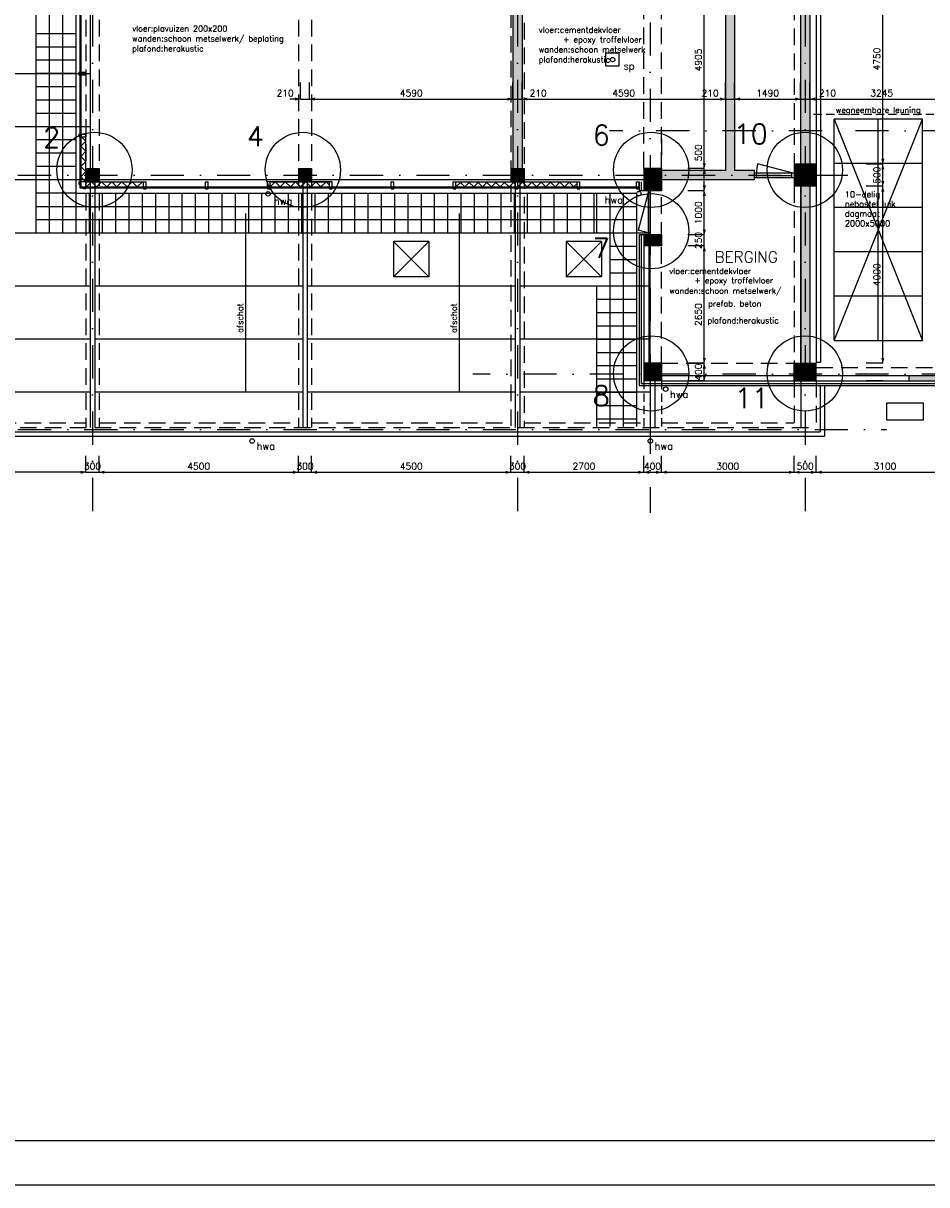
# Model space of a CAD drawing. Extents: x 10 to 84110, y 10 to 59410.
# Tile 3 of 16: x 28945 to 49355, y 10 to 26261. Entities that reach past the tile are written whole.
import ezdxf
from ezdxf.enums import TextEntityAlignment as Align

# ---------------------------------------------------------------- set-up
doc = ezdxf.new("R2010")
doc.units = 0
doc.header["$LTSCALE"] = 60
doc.header["$MEASUREMENT"] = 0
for name, pattern in [('DASHDOT', [25, 12.5, -6.25, 0, -6.25]), ('HIDDEN', [9.375, 6.25, -3.125]), ('HIDDEN2', [4.6875, 3.125, -1.5625])]:
    doc.linetypes.add(name, pattern=pattern)
doc.layers.get('0').update_dxf_attribs({"linetype": 'CONTINUOUS'})
for name, color, linetype in [('ARCERING', 4, 'CONTINUOUS'), ('BETON', 8, 'CONTINUOUS'), ('CONSTR50', 1, 'CONTINUOUS'), ('KADER', 2, 'CONTINUOUS'), ('KANAALPLAAT', 15, 'CONTINUOUS'), ('LAAG18', 3, 'CONTINUOUS'), ('LAAG25', 4, 'CONTINUOUS'), ('LAAG35', 7, 'CONTINUOUS'), ('LICHTKOEPEL', 3, 'CONTINUOUS'), ('MAAT15', 3, 'CONTINUOUS'), ('MUURMOFRING', 7, 'CONTINUOUS'), ('STRAMIEN', 3, 'DASHDOT'), ('TXT15', 3, 'CONTINUOUS'), ('TXT18', 3, 'CONTINUOUS'), ('TXT50', 1, 'CONTINUOUS')]:
    doc.layers.add(name, color=color, linetype=linetype)
doc.styles.add('ROMANS', font='romans')
doc.styles.get("Standard").update_dxf_attribs({"font": 'simplex'})

# ---------------------------------------------------------------- blocks, each defined once
blk = doc.blocks.new('ZUDIMTUS')
at = {"color": 3}
blk.add_solid([(0, 0), (-800, -240), (-800, 240)], dxfattribs=at)
blk = doc.blocks.new('ZUDIMEND')
blk.add_line((-800, 0), (-1600, 0))
at = {"color": 3}
blk.add_solid([(0, 0), (-800, -240), (-800, 240)], dxfattribs=at)

msp = doc.modelspace()

# ---------------------------------------------------------------- linework, layer by layer
at = {"layer": 'ARCERING'}
for p, q in [((30244, 22677), (30244, 23697)), ((30359, 22677), (30359, 23697)), ((30371, 22677), (31660, 22677)), ((34520, 22677), (35860, 22677)), ((34520, 22562), (35860, 22562)), ((34520, 22562), (35860, 22562)), ((38720, 22562), (40060, 22562)), ((40120, 22562), (41460, 22562))]:
    msp.add_line(p, q, dxfattribs=at)
for points in [[(30359, 22677), (30244, 22792), (30359, 22907), (30244, 23022), (30359, 23137), (30244, 23252), (30359, 23367), (30244, 23482), (30359, 23597), (30259, 23697)], [(30371, 22562), (30486, 22677), (30601, 22562), (30716, 22677), (30831, 22562), (30946, 22677), (31061, 22562), (31176, 22677), (31291, 22562), (31406, 22677), (31521, 22562), (31636, 22677), (31660, 22653)], [(34520, 22562), (34635, 22677), (34750, 22562), (34865, 22677), (34980, 22562), (35095, 22677), (35210, 22562), (35325, 22677), (35440, 22562), (35555, 22677), (35670, 22562), (35785, 22677), (35860, 22602)], [(38720, 22562), (38820, 22662), (38920, 22562), (39020, 22662), (39120, 22562), (39220, 22662), (39320, 22562), (39420, 22662), (39520, 22562), (39620, 22662), (39720, 22562), (39820, 22662), (39920, 22562), (40020, 22662), (40060, 22622)], [(40120, 22562), (40225, 22667), (40330, 22562), (40435, 22667), (40540, 22562), (40645, 22667), (40750, 22562), (40855, 22667), (40960, 22562), (41065, 22667), (41170, 22562), (41275, 22667), (41380, 22562), (41460, 22642)]]:
    msp.add_lwpolyline(points, dxfattribs=at)
at = {"layer": 'BETON'}
for points, const_width in [([(40110, 22977), (40110, 22677)], 300), ([(43160, 22977), (43160, 22477)], 400), ([(30360, 22827), (30660, 22827)], 300), ([(35160, 22827), (35460, 22827)], 300), ([(46860, 22827), (46360, 22827)], 500), ([(43360, 21352), (42960, 21352)], 250), ([(46610, 18177), (46610, 18577)], 500), ([(43360, 18377), (42960, 18377)], 400)]:
    msp.add_lwpolyline(points, dxfattribs=dict(at, const_width=const_width))
msp.add_lwpolyline([(48453, 17681), (49272, 17681), (49272, 17290), (48453, 17290)], close=True, dxfattribs=at)
msp.add_solid([(48948, 18297), (49960, 18297), (48948, 18177), (49960, 18177)], dxfattribs=at)
at = {"layer": 'CONSTR50'}
for p, q in [((30360, 22977), (30360, 22677)), ((30360, 22977), (30660, 22977)), ((30660, 22977), (30660, 22677)), ((35160, 22977), (35160, 22677)), ((35160, 22977), (35460, 22977)), ((35460, 22977), (35460, 22677)), ((39960, 22977), (40260, 22977)), ((39960, 22977), (39960, 22677)), ((40260, 22977), (40260, 22677)), ((43360, 22977), (42960, 22977)), ((42960, 22977), (42960, 22477)), ((43360, 22977), (43360, 22477)), ((46360, 23077), (46360, 22577)), ((46860, 23077), (46360, 23077)), ((46860, 23077), (46860, 22577)), ((30360, 22677), (30660, 22677)), ((35160, 22677), (35460, 22677)), ((39960, 22677), (40260, 22677)), ((46860, 22577), (46360, 22577)), ((43360, 22477), (42960, 22477)), ((42960, 21477), (42960, 21227)), ((43360, 21477), (42960, 21477)), ((43360, 21477), (43360, 21227)), ((43360, 21227), (42960, 21227)), ((43360, 18577), (42960, 18577)), ((42960, 18577), (42960, 18177)), ((43360, 18577), (43360, 18177)), ((46360, 18577), (46860, 18577)), ((46360, 18177), (46360, 18577)), ((46860, 18177), (46860, 18577)), ((43360, 18177), (42960, 18177)), ((46360, 18177), (46860, 18177))]:
    msp.add_line(p, q, dxfattribs=at)
at = {"layer": 'KADER', "color": 3}
msp.add_lwpolyline([(10, 10), (84110, 10), (84110, 10), (84110, 59410), (10, 59410)], close=True, dxfattribs=at)
at = {"layer": 'KADER'}
msp.add_lwpolyline([(1010, 1010), (83110, 1010), (83110, 1010), (83110, 58410), (1010, 58410)], close=True, dxfattribs=at)
at = {"layer": 'KANAALPLAAT'}
for p, q in [((30460, 27882), (30460, 22977)), ((26060, 25127), (30460, 25127)), ((26060, 23927), (30460, 23927)), ((26060, 22727), (30360, 22727)), ((30460, 22677), (30460, 17127)), ((30560, 22677), (30560, 17127)), ((30660, 22727), (35260, 22727)), ((35260, 22727), (35260, 17127)), ((35360, 22727), (40060, 22727)), ((35360, 22727), (35360, 17127)), ((40060, 22727), (40060, 17127)), ((40160, 22727), (40160, 17127)), ((40160, 22727), (42960, 22727)), ((46510, 22577), (46510, 18577)), ((43110, 21477), (43110, 22477)), ((26060, 21527), (30460, 21527)), ((30560, 21527), (35260, 21527)), ((35360, 21527), (40060, 21527)), ((40160, 21527), (43110, 21527)), ((43110, 18577), (43110, 21227)), ((26060, 20327), (30460, 20327)), ((30560, 20327), (35260, 20327)), ((35360, 20327), (40060, 20327)), ((40160, 20327), (43110, 20327)), ((26060, 19127), (30460, 19127)), ((30560, 19127), (35260, 19127)), ((35360, 19127), (40060, 19127)), ((40160, 19127), (43110, 19127)), ((43110, 18177), (43110, 17127)), ((43210, 18177), (43210, 17127)), ((46510, 18177), (46510, 17127)), ((26060, 17927), (30460, 17927)), ((30560, 17927), (35260, 17927)), ((35360, 17927), (40060, 17927)), ((40160, 17927), (43110, 17927))]:
    msp.add_line(p, q, dxfattribs=at)
at = {"layer": 'LAAG18', "linetype": 'HIDDEN'}
for p, q in [((30360, 41527), (30360, 17127)), ((30660, 41527), (30660, 17127)), ((35160, 41527), (35160, 17127)), ((35460, 41527), (35460, 17127)), ((40260, 30772), (40260, 17127)), ((39960, 30472), (39960, 17127)), ((42960, 22977), (42960, 27882)), ((43360, 22977), (43360, 27882)), ((46360, 27827), (46360, 23077)), ((46360, 22577), (46360, 18577)), ((43360, 18577), (43360, 22477)), ((43360, 18577), (46360, 18577)), ((46860, 18477), (49960, 18477)), ((46360, 18177), (46360, 17127)), ((46860, 18177), (46860, 17127)), ((17060, 17127), (46860, 17127)), ((26160, 17227), (30360, 17227)), ((30660, 17227), (35160, 17227)), ((35460, 17227), (39960, 17227)), ((40260, 17227), (42960, 17227)), ((43360, 17227), (46360, 17227))]:
    msp.add_line(p, q, dxfattribs=at)
at = {"layer": 'LAAG18'}
for p, q in [((46860, 40052), (46860, 18602)), ((46960, 18602), (46960, 40052)), ((29231, 37123), (29231, 21523)), ((29531, 37123), (29531, 21523)), ((29831, 37123), (29831, 21523)), ((30131, 36223), (30131, 21523)), ((30131, 26023), (29231, 26023)), ((30131, 25723), (29231, 25723)), ((30131, 25423), (29231, 25423)), ((30131, 25123), (29231, 25123)), ((30131, 24823), (29231, 24823)), ((30131, 24523), (29231, 24523)), ((30131, 24223), (29231, 24223)), ((30131, 23923), (29231, 23923)), ((30131, 23623), (29231, 23623)), ((30131, 23323), (29231, 23323)), ((30131, 23023), (29231, 23023)), ((30131, 22723), (29231, 22723)), ((42860, 22677), (42860, 22477)), ((42900, 22677), (42900, 22477)), ((30131, 22423), (29231, 22423)), ((30131, 22423), (42795, 22423)), ((30431, 22423), (30431, 21523)), ((30731, 22423), (30731, 21523)), ((31031, 22423), (31031, 21523)), ((31331, 22423), (31331, 21523)), ((31631, 22423), (31631, 21523)), ((31931, 22423), (31931, 21523)), ((32231, 22423), (32231, 21523)), ((32531, 22423), (32531, 21523)), ((32831, 22423), (32831, 21523)), ((33131, 22423), (33131, 21523)), ((33431, 22423), (33431, 21523)), ((33731, 22423), (33731, 21523)), ((34031, 22423), (34031, 21523)), ((34331, 22423), (34331, 21523)), ((34631, 22423), (34631, 21523)), ((34931, 22423), (34931, 21523)), ((35231, 22423), (35231, 21523)), ((35531, 22423), (35531, 21523)), ((35831, 22423), (35831, 21523)), ((36131, 22423), (36131, 21523)), ((36431, 22423), (36431, 21523)), ((36731, 22423), (36731, 21523)), ((37031, 22423), (37031, 21523)), ((37331, 22423), (37331, 21523)), ((37631, 22423), (37631, 21523)), ((37931, 22423), (37931, 21523)), ((38231, 22423), (38231, 21523)), ((38531, 22423), (38531, 21523)), ((38831, 22423), (38831, 21523)), ((39131, 22423), (39131, 21523)), ((39431, 22423), (39431, 21523)), ((39731, 22423), (39731, 21523)), ((40031, 22423), (40031, 21523)), ((40331, 22423), (40331, 21523)), ((40631, 22423), (40631, 21523)), ((40931, 22423), (40931, 21523)), ((41231, 22423), (41231, 21523)), ((41531, 22423), (41531, 21523)), ((41831, 22423), (41831, 21523)), ((41895, 22423), (41895, 21523)), ((42195, 22423), (42195, 17148)), ((42495, 22423), (42495, 17148)), ((42795, 22423), (42795, 17148)), ((43060, 22477), (42860, 22477)), ((29231, 22123), (42795, 22123)), ((29231, 21823), (42795, 21823)), ((29231, 21523), (42795, 21523)), ((43060, 21477), (42860, 21477)), ((42860, 21477), (42860, 18077)), ((42900, 21477), (42900, 18117)), ((42195, 21223), (42795, 21223)), ((42195, 20923), (42795, 20923)), ((42195, 20623), (42795, 20623)), ((41895, 20323), (42795, 20323)), ((41895, 20323), (41895, 17148)), ((41895, 20023), (42795, 20023)), ((41895, 19723), (42795, 19723)), ((41895, 19423), (42795, 19423)), ((41895, 19123), (42795, 19123)), ((41895, 19123), (42795, 19123)), ((41895, 18823), (42795, 18823)), ((41895, 18523), (42795, 18523)), ((46860, 18602), (46960, 18602)), ((41895, 18223), (42795, 18223)), ((42900, 18117), (63370, 18117)), ((41895, 17923), (42795, 17923)), ((42860, 18077), (63410, 18077)), ((46945, 18077), (46945, 17027)), ((47045, 18077), (47045, 16927)), ((41895, 17623), (42795, 17623)), ((41895, 17323), (42795, 17323)), ((16860, 16927), (47045, 16927)), ((16960, 17027), (46945, 17027))]:
    msp.add_line(p, q, dxfattribs=at)
at = {"layer": 'LAAG18', "linetype": 'HIDDEN2'}
for p, q in [((42960, 18177), (42960, 17127)), ((43360, 18177), (43360, 17127))]:
    msp.add_line(p, q, dxfattribs=at)
at = {"layer": 'LAAG18'}
for centre in [(34476, 22405), (42851, 22409), (43456, 17990), (34117, 16819), (43110, 16819)]:
    msp.add_circle(centre, 50, dxfattribs=at)
at = {"layer": 'LAAG25'}
for p, q in [((30223, 36114), (30223, 22540)), ((30245, 36092), (30245, 22562)), ((47260, 19094), (49260, 24094)), ((49260, 24094), (47260, 24094)), ((47260, 24094), (49260, 19094)), ((47260, 19094), (47260, 24094)), ((48260, 19094), (48260, 24094)), ((49260, 19094), (49260, 24094)), ((45460, 22877), (46360, 22877)), ((45510, 22777), (45510, 22877)), ((46310, 22877), (45531, 23085)), ((46310, 22777), (46310, 22877)), ((49260, 23094), (47260, 23094)), ((45460, 22777), (46360, 22777)), ((45510, 22817), (46310, 22817)), ((30223, 22540), (42800, 22540)), ((30245, 22562), (42860, 22562)), ((31296, 22540), (42860, 22540)), ((43060, 22427), (42835, 21587)), ((43060, 22477), (43060, 21477)), ((43110, 22427), (43060, 22427)), ((43110, 22477), (43110, 21477)), ((49260, 22094), (47260, 22094)), ((43060, 21527), (42835, 21587)), ((43110, 21527), (43060, 21527)), ((49260, 21094), (47260, 21094)), ((49260, 20094), (47260, 20094)), ((47260, 19094), (49260, 19094))]:
    msp.add_line(p, q, dxfattribs=at)
at = {"layer": 'LAAG25', "linetype": 'HIDDEN2'}
msp.add_line((46799, 24207), (49902, 24207), dxfattribs=at)
at = {"layer": 'LAAG25'}
msp.add_lwpolyline([(42102, 25439), (42102, 25589), (42402, 25589), (42402, 25289), (42102, 25289)], close=True, dxfattribs=at)
msp.add_circle((42259, 25439), 50, dxfattribs=at)
msp.add_arc((46412, 22902), 900, 168.2368, 181.5936, dxfattribs=at)
at = {"layer": 'LAAG35'}
for p, q in [((40005, 27882), (40005, 22977)), ((40215, 27882), (40215, 22977)), ((46505, 27827), (46505, 23077)), ((46715, 27827), (46715, 23077)), ((44805, 26530), (44805, 22932)), ((45015, 26530), (45015, 22932)), ((30200, 25157), (30200, 25097)), ((30200, 25157), (30360, 25157)), ((30200, 25097), (30360, 25097)), ((30250, 25157), (30250, 25097)), ((30360, 25157), (30360, 25097)), ((30200, 23757), (30359, 23757)), ((30200, 23757), (30200, 23697)), ((30200, 23697), (30359, 23697)), ((30250, 23757), (30250, 23697)), ((30359, 22677), (30359, 23757)), ((30360, 23757), (30360, 23697)), ((44805, 22932), (43360, 22932)), ((45460, 22932), (45015, 22932)), ((45460, 22722), (45460, 22932)), ((30200, 22677), (30200, 22627)), ((30200, 22677), (30223, 22677)), ((30200, 22627), (30223, 22627)), ((30360, 22677), (30250, 22677)), ((30250, 22567), (30250, 22677)), ((30359, 22677), (31720, 22677)), ((30360, 22567), (30360, 22677)), ((31660, 22517), (31660, 22676)), ((31660, 22676), (31720, 22676)), ((31720, 22517), (31720, 22676)), ((33060, 22517), (33060, 22677)), ((33060, 22677), (33120, 22677)), ((33120, 22517), (33120, 22677)), ((34460, 22517), (34460, 22674)), ((35920, 22674), (34460, 22674)), ((34520, 22517), (34520, 22674)), ((35860, 22517), (35860, 22674)), ((35920, 22517), (35920, 22674)), ((37260, 22517), (37260, 22677)), ((37260, 22677), (37320, 22677)), ((37320, 22517), (37320, 22677)), ((38660, 22517), (38660, 22677)), ((38660, 22677), (41520, 22677)), ((38720, 22517), (38720, 22677)), ((40060, 22517), (40060, 22677)), ((40060, 22677), (40120, 22677)), ((40120, 22517), (40120, 22677)), ((41460, 22517), (41460, 22677)), ((41520, 22517), (41520, 22677)), ((42800, 22517), (42800, 22677)), ((42800, 22677), (42860, 22677)), ((42860, 22517), (42860, 22677)), ((45460, 22722), (43360, 22722)), ((46505, 22577), (46505, 18577)), ((46715, 22577), (46715, 18577)), ((30250, 22567), (30360, 22567)), ((30310, 22517), (30310, 22540)), ((30360, 22517), (30310, 22517)), ((30360, 22517), (30360, 22540)), ((31660, 22567), (31720, 22567)), ((31660, 22517), (31720, 22517)), ((33060, 22567), (33120, 22567)), ((33060, 22517), (33120, 22517)), ((34460, 22567), (34520, 22567)), ((34460, 22517), (34520, 22517)), ((35860, 22567), (35920, 22567)), ((35860, 22517), (35920, 22517)), ((37260, 22567), (37320, 22567)), ((37260, 22517), (37320, 22517)), ((38660, 22567), (38720, 22567)), ((38660, 22517), (38720, 22517)), ((40060, 22567), (40120, 22567)), ((40060, 22517), (40120, 22517)), ((41460, 22567), (41520, 22567)), ((41460, 22517), (41520, 22517)), ((42800, 22567), (42860, 22567)), ((42800, 22517), (42860, 22517)), ((42960, 21227), (42960, 18577)), ((43080, 21227), (43080, 18577)), ((43360, 18297), (46360, 18297)), ((43360, 18177), (46360, 18177)), ((46860, 18297), (49960, 18297)), ((46860, 18177), (49960, 18177)), ((48948, 18297), (48948, 18177))]:
    msp.add_line(p, q, dxfattribs=at)
for points in [[(40005, 27882), (40215, 27882), (40005, 22977), (40215, 22977)], [(46505, 27827), (46715, 27827), (46505, 23077), (46715, 23077)], [(44805, 26530), (45015, 26530), (44805, 22932), (45015, 22932)], [(43360, 22932), (43360, 22722), (45460, 22932), (45460, 22722)], [(46505, 22577), (46715, 22577), (46505, 18577), (46715, 18577)]]:
    msp.add_solid(points, dxfattribs=at)
at = {"layer": 'LICHTKOEPEL'}
for p, q in [((37310, 21327), (38110, 20527)), ((37310, 20527), (38110, 21327)), ((37310, 21327), (37310, 20527)), ((38110, 21327), (37310, 21327)), ((38110, 21327), (38110, 20527)), ((41210, 21327), (42010, 20527)), ((41210, 20527), (42010, 21327)), ((41210, 21327), (41210, 20527)), ((42010, 21327), (41210, 21327)), ((42010, 21327), (42010, 20527)), ((38110, 20527), (37310, 20527)), ((42010, 20527), (41210, 20527))]:
    msp.add_line(p, q, dxfattribs=at)
at = {"layer": 'MAAT15'}
for p, q in [((44330, 22977), (44330, 27882)), ((48362, 23077), (48362, 27827)), ((35205, 24548), (35205, 24923)), ((35415, 24548), (35415, 24923)), ((40005, 24548), (40005, 24923)), ((40215, 24548), (40215, 24923)), ((44805, 24548), (44805, 24923)), ((45015, 24548), (45015, 24923)), ((46505, 24548), (46505, 24923)), ((46715, 24548), (46715, 24923)), ((35205, 24548), (35415, 24548)), ((35415, 24548), (40005, 24548)), ((40005, 24548), (40215, 24548)), ((40215, 24548), (44805, 24548)), ((44805, 24548), (45015, 24548)), ((45015, 24548), (46505, 24548)), ((46505, 24548), (46715, 24548)), ((46715, 24548), (49960, 24548)), ((43360, 23658), (43360, 23283)), ((43360, 23658), (43360, 23283)), ((43360, 23658), (43360, 23283)), ((44330, 22977), (43955, 22977)), ((44330, 22477), (44330, 22977)), ((48362, 23077), (47987, 23077)), ((48362, 22577), (48362, 23077)), ((48362, 22577), (47987, 22577)), ((48362, 18577), (48362, 22577)), ((44330, 22477), (43955, 22477)), ((44330, 22477), (43955, 22477)), ((44330, 21477), (44330, 22477)), ((44330, 21477), (43955, 21477)), ((44330, 21227), (44330, 21477)), ((44330, 21227), (43955, 21227)), ((44330, 18577), (44330, 21227)), ((44330, 18577), (43955, 18577)), ((44330, 18577), (43955, 18577)), ((44330, 18177), (44330, 18577)), ((48362, 18577), (47987, 18577)), ((44330, 18177), (43955, 18177)), ((48362, 18177), (47987, 18177)), ((30360, 16113), (30360, 16488)), ((30360, 16113), (30360, 16488)), ((30660, 16113), (30660, 16488)), ((35160, 16113), (35160, 16488)), ((35460, 16113), (35460, 16488)), ((39960, 16113), (39960, 16488)), ((40260, 16113), (40260, 16488)), ((42960, 16113), (42960, 16488)), ((42960, 16113), (42960, 16488)), ((43360, 16113), (43360, 16488)), ((46360, 16113), (46360, 16488)), ((46360, 16113), (46360, 16488)), ((46860, 16113), (46860, 16488)), ((30360, 16113), (26160, 16113)), ((30360, 16113), (30660, 16113)), ((30660, 16113), (35160, 16113)), ((35160, 16113), (35460, 16113)), ((35460, 16113), (39960, 16113)), ((39960, 16113), (40260, 16113)), ((40260, 16113), (42960, 16113)), ((42960, 16113), (43360, 16113)), ((43360, 16113), (46360, 16113)), ((46360, 16113), (46860, 16113)), ((46860, 16113), (49960, 16113))]:
    msp.add_line(p, q, dxfattribs=at)
at = {"layer": 'MUURMOFRING', "linetype": 'HIDDEN'}
msp.add_line((46510, 22577), (46510, 18577), dxfattribs=at)
at = {"layer": 'STRAMIEN'}
for p, q in [((30510, 47487), (30510, 15193)), ((40110, 47487), (40110, 15193)), ((43110, 47282), (43110, 15193)), ((46610, 47487), (46610, 15193)), ((70994, 23827), (42189, 23827)), ((10823, 22827), (47643, 22827)), ((70994, 18327), (39101, 18327)), ((10823, 17077), (48442, 17077))]:
    msp.add_line(p, q, dxfattribs=at)
at = {"layer": 'TXT18'}
for p, q in [((33971, 17940), (33971, 21964)), ((38798, 17940), (38798, 21964))]:
    msp.add_line(p, q, dxfattribs=at)
for points in [[(33971, 17673, 0, 81, 0), (33971, 17916, 0, 0, 0), (33971, 17940, 0, 0, 0)], [(38798, 17673, 0, 81, 0), (38798, 17916, 0, 0, 0), (38798, 17940, 0, 0, 0)]]:
    msp.add_lwpolyline(points, format="xyseb", dxfattribs=at)
at = {"layer": 'TXT50'}
for centre in [(30554, 22947), (35262, 22947), (43129, 22947), (46601, 22947), (43129, 21560), (43129, 18346), (46601, 18346)]:
    msp.add_circle(centre, 850, dxfattribs=at)

# ---------------------------------------------------------------- block references
at = {"layer": 'MAAT15', "xscale": 0.15, "yscale": 0.15, "zscale": 0.15}
for name, p in [('ZUDIMEND', (35205, 24548)), ('ZUDIMTUS', (40005, 24548)), ('ZUDIMTUS', (44805, 24548)), ('ZUDIMTUS', (46505, 24548)), ('ZUDIMEND', (30360, 16113)), ('ZUDIMTUS', (30360, 16113)), ('ZUDIMTUS', (35160, 16113)), ('ZUDIMTUS', (39960, 16113)), ('ZUDIMTUS', (42960, 16113)), ('ZUDIMTUS', (43360, 16113)), ('ZUDIMTUS', (46360, 16113)), ('ZUDIMTUS', (46860, 16113))]:
    msp.add_blockref(name, p, dxfattribs=at)
for p, rotation in [((35415, 24548), 180), ((40215, 24548), 180), ((45015, 24548), 180), ((46715, 24548), 180), ((48362, 23077), 270), ((44330, 22977), 270), ((44330, 22977), 90), ((48362, 23077), 90), ((44330, 22477), 270), ((48362, 22577), 270), ((48362, 22577), 90), ((44330, 22477), 90), ((44330, 21477), 270), ((44330, 21227), 90), ((44330, 18577), 270), ((48362, 18577), 270), ((44330, 18577), 90), ((44330, 18177), 270), ((30660, 16113), 180), ((35460, 16113), 180), ((40260, 16113), 180), ((42960, 16113), 180), ((43360, 16113), 180), ((46360, 16113), 180), ((46860, 16113), 180)]:
    msp.add_blockref('ZUDIMTUS', p, dxfattribs=dict(at, rotation=rotation))

# ---------------------------------------------------------------- texts
at = {"layer": 'LAAG35', "style": 'ROMANS'}
msp.add_text('BERGING', height=250, dxfattribs=at).set_placement((44564, 20853))
at = {"layer": 'MAAT15', "style": 'ROMANS'}
for s, p in [('4905', (44270, 25429)), ('4750', (48302, 25452)), ('500', (44270, 23333)), ('500', (48302, 22827)), ('1000', (44270, 21977)), ('250', (44270, 21352)), ('4000', (48302, 20577)), ('2650', (44270, 19677)), ('400', (44270, 18377))]:
    msp.add_text(s, height=150, rotation=90, dxfattribs=at).set_placement(p, align=Align.CENTER)
for s, p in [('210', (34861, 24608)), ('4590', (37710, 24608)), ('210', (40576, 24608)), ('4590', (42510, 24608)), ('210', (44461, 24608)), ('1490', (45760, 24608)), ('210', (47112, 24608)), ('3245', (48337, 24608)), ('300', (30510, 16173)), ('4500', (32910, 16173)), ('300', (35310, 16173)), ('4500', (37710, 16173)), ('300', (40110, 16173)), ('2700', (41610, 16173)), ('400', (43160, 16173)), ('3000', (44860, 16173)), ('500', (46610, 16173)), ('3100', (48410, 16173))]:
    msp.add_text(s, height=150, dxfattribs=at).set_placement(p, align=Align.CENTER)
at = {"layer": 'TXT15'}
for s, p in [('vloer:plavuizen 200x200', (31406, 26074)), ('wanden:schoon metselwerk/ beplating', (31406, 25848)), ('vloer:cementdekvloer', (40591, 26046)), ('plafond:herakustic', (31406, 25623)), ('wanden:schoon metselwerk', (40591, 25601)), ('+ epoxy troffelvloer', (41138, 25827)), ('plafond:herakustic', (40591, 25374)), ('wegneembare leuning', (47301, 24234)), ('vloer:cementdekvloer', (43538, 20595)), ('+ epoxy troffelvloer', (44105, 20384)), ('wanden:schoon metselwerk/', (43538, 20150)), ('plafond:herakustic', (44400, 19478))]:
    msp.add_text(s, height=132, dxfattribs=at).set_placement(p)
at = {"layer": 'TXT15', "style": 'ROMANS'}
for s, height, p in [('10-delig', 135, (47504, 22327)), ('nebostel luik', 135, (47504, 22109)), ('2000x5000', 135, (47504, 21671)), ('dagmaat ', 135, (47504, 21890)), ('prefab. beton', 132, (44414, 19857))]:
    msp.add_text(s, height=height, dxfattribs=at).set_placement(p)
for p in [(33910, 19262), (38737, 19262)]:
    msp.add_text('afschot', height=135, rotation=90, dxfattribs=at).set_placement(p)
at = {"layer": 'TXT18', "style": 'ROMANS'}
for s, p in [('sp', (42505, 25213)), ('hwa', (34608, 22160)), ('hwa', (42078, 22185)), ('hwa', (43555, 17794)), ('hwa', (34216, 16623)), ('hwa', (43208, 16623))]:
    msp.add_text(s, height=162, dxfattribs=at).set_placement(p)
at = {"layer": 'TXT50', "style": 'ROMANS'}
for s, p in [('2', (29394, 23455)), ('4', (33996, 23481)), ('6', (41809, 23507)), ('10', (44992, 23533)), ('7', (41809, 20957)), ('8', (41809, 17616)), ('11', (45018, 17564))]:
    msp.add_text(s, height=450, dxfattribs=at).set_placement(p)

doc.saveas('drawing.dxf')
